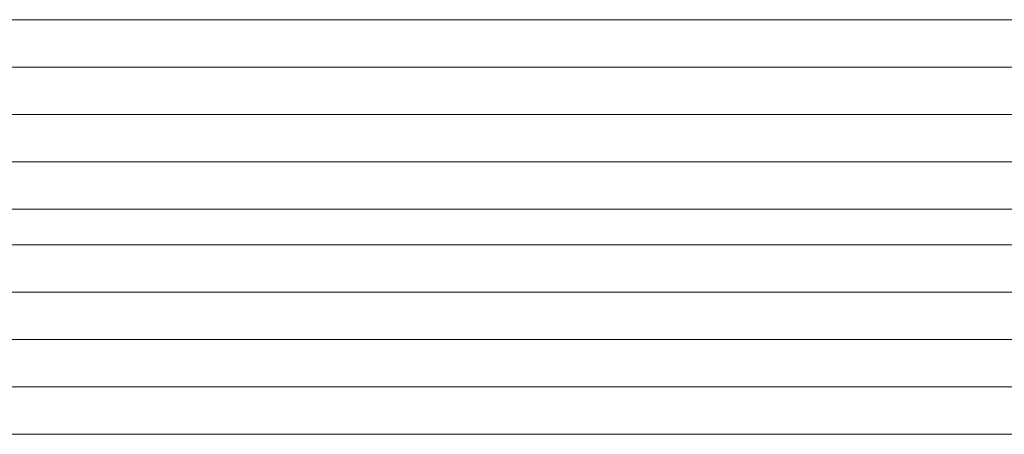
# Model space of a CAD drawing. Header units: inches. Extents: x 44881 to 156022, y 58140 to 83978.
# Tile 30 of 256: x 94410 to 94431, y 72489 to 72498. Entities that reach past the tile are written whole.
import ezdxf

# ---------------------------------------------------------------- set-up
doc = ezdxf.new("R2010")
doc.units = ezdxf.units.IN
doc.layers.add('_MB_kreskowanie_szklo_0.09', color=157, linetype='Continuous', lineweight=9)
doc.layers.add('_MB_szklo_0.15', color=142, linetype='Continuous', lineweight=15)

# ---------------------------------------------------------------- blocks, each defined once
blk = doc.blocks.new('*U299')
at = {"layer": '_MB_kreskowanie_szklo_0.09'}
for points in [[(0, -43), (60, -43)], [(0, -44), (60, -44)], [(0, -45), (60, -45)], [(0, -47.76), (60, -47.76)], [(0, -48.76), (60, -48.76)], [(0, -49.76), (60, -49.76)]]:
    blk.add_lwpolyline(points, dxfattribs=at)
at = {"layer": '_MB_szklo_0.15'}
for points in [[(60, -42), (0, -42), (0, -46), (60, -46)], [(60, -46), (0, -46), (0, -46.76), (60, -46.76)], [(60, -46.76), (0, -46.76), (0, -50.76), (60, -50.76)]]:
    blk.add_lwpolyline(points, dxfattribs=at)

msp = doc.modelspace()

# ---------------------------------------------------------------- block references
at = {"color": 14, "true_color": 0xa30000, "rotation": 180}
msp.add_blockref('*U299', (94450.536, 72446.823), dxfattribs=at)

doc.saveas('drawing.dxf')
